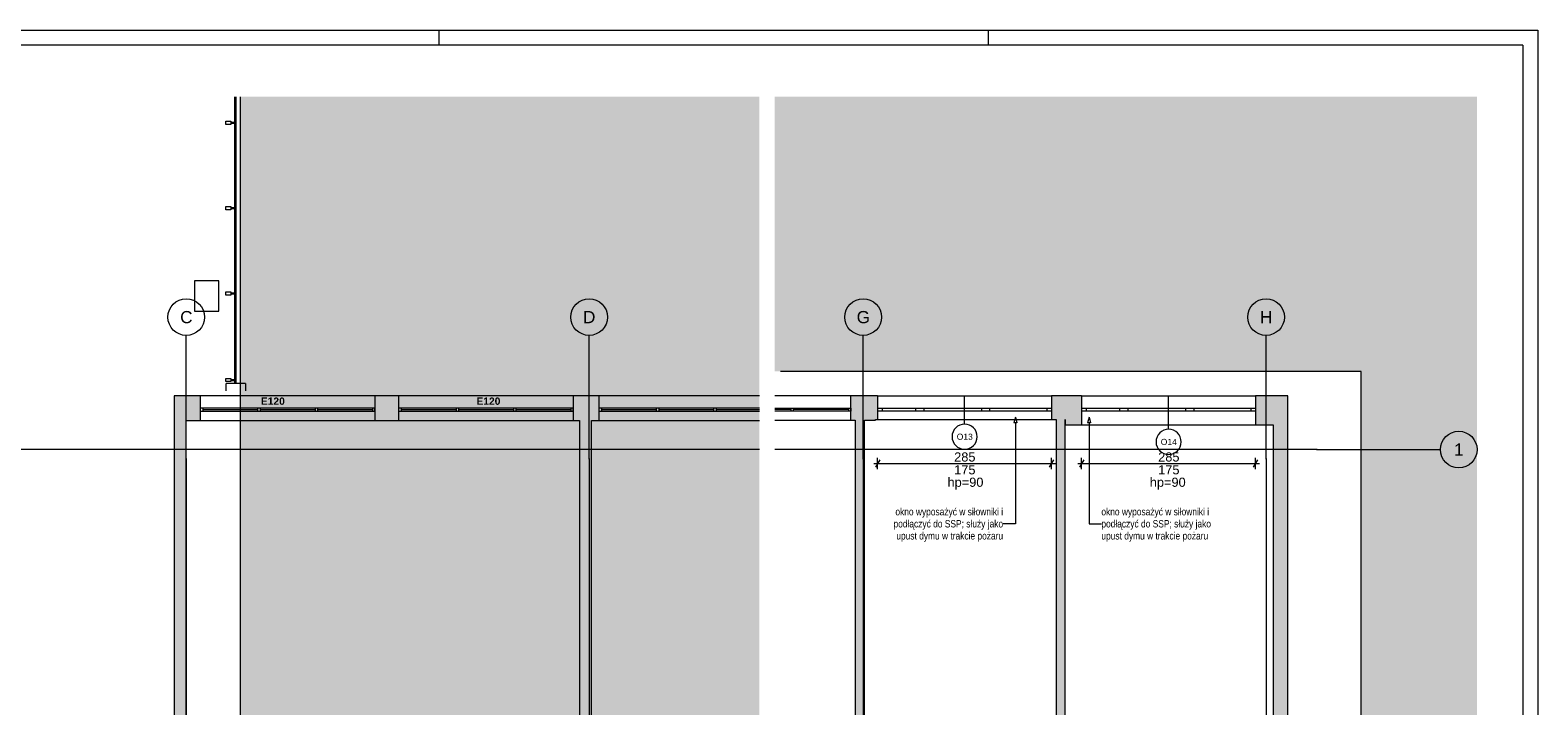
# Paper-space layout 'A-33 RZUT - PIĘTRO 3' of a CAD drawing. Header units: millimetres. Extents: x 0 to 800, y 0 to 550.
# Tile 14 of 14: x 306 to 800, y 329 to 550. Entities that reach past the tile are written whole.
import ezdxf
from ezdxf.xclip import XClip

# ---------------------------------------------------------------- set-up
doc = ezdxf.new("R2010")
doc.units = ezdxf.units.MM
doc.header["$MEASUREMENT"] = 0
doc.header["$XCLIPFRAME"] = 0
doc.linetypes.add('DASHDOTX2', pattern=[1000, 500, -250, 0, -250])
doc.linetypes.add('PRZERYWANA_DU_A', pattern=[550, 350, -200])
for name, color, linetype, lineweight in [('0_Nr_pióra__2', 8, 'Continuous', 13), ('A_Arkusz_Nr_pióra__1', 7, 'Continuous', 20), ('A_podkład_Nr_pióra__2', 8, 'Continuous', 13), ('A_wymiary_Nr_pióra__1', 7, 'Continuous', 20), ('A_wymiary_Nr_pióra__2', 8, 'Continuous', 13), ('A_ściany_Nr_pióra__1', 7, 'Continuous', 20), ('Okna Archicada_Nr_pióra__3', 252, 'Continuous', 13), ('Znaczniki okien Archicada_Nr_pióra__3', 252, 'Continuous', 13)]:
    doc.layers.add(name, color=color, linetype=linetype, lineweight=lineweight)
for name, color, linetype, lineweight, true_color in [('A_Arkusz_Nr_pióra__237', 7, 'Continuous', 5, 0x343434), ('A_opis_Nr_pióra__255', 7, 'Continuous', 15, 0x242424), ('A_opis_Nr_pióra__8', 7, 'Continuous', 13, 0x4c4c4c), ('A_osie_Nr_pióra__16', 7, 'Continuous', 5, 0x0f0f0f), ('A_osie_Nr_pióra__76', 7, 'Continuous', 5, 0x2d2d2d), ('A_ppoż proj_Nr_pióra__8', 7, 'Continuous', 13, 0x4c4c4c), ('A_ściany_Nr_pióra__19', 7, 'Continuous', 5, 0x191919), ('Okna Archicada_Nr_pióra__19', 7, 'Continuous', 5, 0x191919)]:
    doc.layers.add(name, color=color, linetype=linetype, lineweight=lineweight, true_color=true_color)
doc.layers.add('A_podrys', color=7, linetype='Continuous')
doc.layers.add('A_ściany', color=7, linetype='Continuous')
doc.styles.add('STYL_AUTOMATYCZNY_1', font='arial.ttf')
doc.styles.add('STYL_AUTOMATYCZNY_2', font='ARIALN.TTF')
doc.styles.add('STYL_AUTOMATYCZNY_3', font='arial.ttf')
doc.styles.add('STYL_AUTOMATYCZNY_5', font='arial.ttf')

# ---------------------------------------------------------------- blocks, each defined once
blk = doc.blocks.new('Rysunek_1_1', base_point=(-3193.41, -647.6))
at = {"linetype": 'Continuous', "lineweight": 0, "true_color": 0x484848}
blk.add_hatch(color=251, dxfattribs=at).paths.add_polyline_path([(544.97, 528.17), (374.97, 528.17), (374.97, 300.55), (544.97, 300.55)])
at = {"layer": 'A_ściany', "linetype": 'Continuous', "lineweight": 0, "true_color": 0x000000}
for points in [[(357.17, 296.11), (357.17, 422.07), (353.18, 430.17), (353.18, 292.05)], [(361.78, 422.07), (361.78, 430.17), (353.18, 430.17), (357.17, 422.07)], [(426.78, 422.07), (426.78, 430.17), (418.98, 430.17), (418.98, 422.07)], [(492.38, 422.07), (492.38, 430.17), (483.98, 430.17), (483.98, 422.07)], [(489.97, 296.11), (489.97, 422.07), (485.98, 422.07), (485.98, 296.11)]]:
    blk.add_hatch(color=18, dxfattribs=at).paths.add_polyline_path(points)
at = {"layer": '0_Nr_pióra__2', "color": 8, "linetype": 'PRZERYWANA_DU_A', "lineweight": 13, "ltscale": 2, "flags": 128}
blk.add_lwpolyline([(544.97, 300.55), (374.97, 300.55), (374.97, 528.17)], dxfattribs=at)
at = {"layer": 'A_osie_Nr_pióra__16', "color": 250, "linetype": 'DASHDOTX2', "lineweight": 5, "ltscale": 2, "true_color": 0x0f0f0f}
for p, q in [((357.18, 409.46), (357.18, 449.96)), ((489.18, 409.46), (489.18, 449.96)), ((544.97, 412.55), (96.57, 412.55)), ((357.18, 409.46), (357.18, 110.55)), ((489.18, 409.46), (489.18, 110.55))]:
    blk.add_line(p, q, dxfattribs=at)
for p in [(357.18, 409.46), (357.18, 409.46), (489.18, 409.46), (489.18, 409.46)]:
    blk.add_point(p, dxfattribs=at)
at = {"layer": 'A_osie_Nr_pióra__76', "color": 250, "linetype": 'Continuous', "lineweight": 5, "ltscale": 2, "true_color": 0x2d2d2d}
for centre in [(357.18, 455.96), (489.18, 455.96)]:
    blk.add_circle(centre, 6, dxfattribs=at)
at = {"layer": 'A_podkład_Nr_pióra__2', "color": 8, "linetype": 'Continuous', "lineweight": 13, "ltscale": 2}
for p, q in [((373.05, 528.17), (373.05, 434.2)), ((373.56, 434.2), (373.56, 528.17)), ((370.17, 519.13), (370.17, 520.16)), ((370.17, 520.16), (371.82, 520.16)), ((371.82, 519.13), (370.17, 519.13)), ((371.82, 520.16), (371.82, 519.13)), ((371.82, 519.85), (373.05, 519.85)), ((373.05, 519.44), (371.82, 519.44)), ((373.46, 520.16), (373.05, 520.16)), ((373.05, 519.13), (373.46, 519.13)), ((373.46, 519.13), (373.46, 520.16)), ((370.17, 491.16), (370.17, 492.19)), ((370.17, 492.19), (371.82, 492.19)), ((371.82, 491.16), (370.17, 491.16)), ((371.82, 492.19), (371.82, 491.16)), ((371.82, 491.88), (373.05, 491.88)), ((373.05, 491.47), (371.82, 491.47)), ((373.46, 492.19), (373.05, 492.19)), ((373.05, 491.16), (373.46, 491.16)), ((373.46, 491.16), (373.46, 492.19)), ((367.86, 467.9), (359.86, 467.9)), ((359.86, 467.9), (359.86, 457.9)), ((367.86, 457.9), (367.86, 467.9)), ((370.17, 463.2), (370.17, 464.23)), ((370.17, 464.23), (371.82, 464.23)), ((371.82, 463.2), (370.17, 463.2)), ((371.82, 464.23), (371.82, 463.2)), ((371.82, 463.92), (373.05, 463.92)), ((373.05, 463.51), (371.82, 463.51)), ((373.46, 464.23), (373.05, 464.23)), ((373.05, 463.2), (373.46, 463.2)), ((373.46, 463.2), (373.46, 464.23)), ((359.86, 457.9), (367.86, 457.9)), ((370.17, 434.82), (370.17, 435.85)), ((370.17, 435.85), (371.82, 435.85)), ((371.82, 434.82), (370.17, 434.82)), ((371.82, 435.85), (371.82, 434.82)), ((371.82, 435.54), (373.05, 435.54)), ((373.05, 435.13), (371.82, 435.13)), ((373.46, 435.85), (373.05, 435.85)), ((373.05, 434.82), (373.46, 434.82)), ((373.46, 434.82), (373.46, 435.85)), ((370.26, 431.8), (370.26, 434.2)), ((376.56, 434.2), (370.26, 434.2)), ((376.56, 434.2), (376.56, 431.8))]:
    blk.add_line(p, q, dxfattribs=at)
at = {"layer": 'A_ściany_Nr_pióra__1', "color": 7, "linetype": 'Continuous', "lineweight": 20, "ltscale": 2}
for p, q in [((361.78, 430.17), (361.78, 422.07)), ((418.98, 430.17), (418.98, 422.07)), ((426.78, 430.17), (426.78, 422.07)), ((483.98, 430.17), (483.98, 422.07)), ((492.38, 430.17), (492.38, 422.07))]:
    blk.add_line(p, q, dxfattribs=at)
at = {"layer": 'A_ściany_Nr_pióra__1', "color": 7, "linetype": 'Continuous', "lineweight": 20, "ltscale": 2, "flags": 128}
for points in [[(353.18, 430.17), (353.18, 292.05)], [(361.78, 430.17), (353.18, 430.17)], [(426.78, 430.17), (418.98, 430.17)], [(492.38, 430.17), (483.98, 430.17)], [(357.17, 296.11), (357.17, 422.07)], [(357.17, 422.07), (361.78, 422.07)], [(418.98, 422.07), (426.78, 422.07)], [(483.98, 422.07), (485.98, 422.07)], [(485.98, 422.07), (485.98, 296.11)], [(489.97, 422.07), (492.38, 422.07)], [(489.97, 296.11), (489.97, 422.07)]]:
    blk.add_lwpolyline(points, dxfattribs=at)
at = {"layer": 'A_ściany_Nr_pióra__19', "color": 250, "linetype": 'Continuous', "lineweight": 5, "ltscale": 2, "true_color": 0x191919}
for p, q in [((418.98, 430.17), (361.78, 430.17)), ((483.98, 430.17), (426.78, 430.17)), ((544.97, 430.17), (492.38, 430.17)), ((361.78, 422.07), (418.98, 422.07)), ((426.78, 422.07), (483.98, 422.07)), ((492.38, 422.07), (544.97, 422.07))]:
    blk.add_line(p, q, dxfattribs=at)
at = {"layer": 'Okna Archicada_Nr_pióra__19', "color": 250, "linetype": 'Continuous', "lineweight": 5, "ltscale": 2, "true_color": 0x191919}
for p, q in [((418.98, 426.17), (361.78, 426.17)), ((361.78, 426.17), (361.78, 425.17)), ((361.78, 425.17), (418.98, 425.17)), ((362.58, 426.17), (362.58, 425.17)), ((362.58, 425.67), (380.58, 425.67)), ((380.58, 426.17), (380.58, 425.17)), ((381.38, 426.17), (381.38, 425.17)), ((381.38, 425.67), (399.38, 425.67)), ((399.38, 426.17), (399.38, 425.17)), ((400.18, 426.17), (400.18, 425.17)), ((400.18, 425.67), (418.18, 425.67)), ((418.18, 426.17), (418.18, 425.17)), ((418.98, 425.17), (418.98, 426.17)), ((483.98, 426.17), (426.78, 426.17)), ((426.78, 426.17), (426.78, 425.17)), ((426.78, 425.17), (483.98, 425.17)), ((427.58, 426.17), (427.58, 425.17)), ((427.58, 425.67), (445.58, 425.67)), ((445.58, 426.17), (445.58, 425.17)), ((446.38, 426.17), (446.38, 425.17)), ((446.38, 425.67), (464.38, 425.67)), ((464.38, 426.17), (464.38, 425.17)), ((465.18, 426.17), (465.18, 425.17)), ((465.18, 425.67), (483.18, 425.67)), ((483.18, 426.17), (483.18, 425.17)), ((483.98, 425.17), (483.98, 426.17)), ((544.97, 426.17), (492.38, 426.17)), ((492.38, 426.17), (492.38, 425.17)), ((492.38, 425.17), (544.97, 425.17)), ((493.18, 426.17), (493.18, 425.17)), ((493.18, 425.67), (511.18, 425.67)), ((511.18, 426.17), (511.18, 425.17)), ((511.98, 426.17), (511.98, 425.17)), ((511.98, 425.67), (529.98, 425.67)), ((529.98, 426.17), (529.98, 425.17)), ((530.78, 426.17), (530.78, 425.17)), ((530.78, 425.67), (544.97, 425.67))]:
    blk.add_line(p, q, dxfattribs=at)
at = {"layer": 'A_osie_Nr_pióra__76', "color": 250, "linetype": 'Continuous', "lineweight": 5, "true_color": 0x2d2d2d, "char_height": 4, "attachment_point": 1, "style": 'STYL_AUTOMATYCZNY_1'}
for s, insert in [('\\A1;{\\pql;\\pt0;\\fArial|b0|i0|c238|p0;\\W1.000000;C}', (355.2, 457.96)), ('\\A1;{\\pql;\\pt0;\\fArial|b0|i0|c238|p0;\\W1.000000;D}', (487.2, 457.96))]:
    blk.add_mtext(s, dxfattribs=dict(at, insert=insert))
at = {"layer": 'A_ppoż proj_Nr_pióra__8', "color": 251, "linetype": 'Continuous', "lineweight": 13, "true_color": 0x4c4c4c, "char_height": 2.4, "attachment_point": 5, "style": 'STYL_AUTOMATYCZNY_3'}
for insert in [(385.56, 428.4), (456.19, 428.4)]:
    blk.add_mtext('\\A1;{\\pqc;\\fArial|b1|i0|c238|p0;\\W1.000000;E\\fArial|b1|i0|c238|p0;\\W1.000000;12\\fArial|b1|i0|c238|p0;\\W1.000000;0}', dxfattribs=dict(at, insert=insert))
blk = doc.blocks.new('Rysunek_2_2', base_point=(-3499.63, -647.6))
at = {"linetype": 'Continuous', "lineweight": 0, "true_color": 0x484848}
blk.add_hatch(color=251, dxfattribs=at).paths.add_polyline_path([(780.1, 528.17), (549.97, 528.17), (549.97, 438.17), (742.1, 438.17), (742.1, 120.55), (549.97, 120.55), (549.97, 110.55), (780.1, 110.55)])
at = {"layer": 'A_ściany', "linetype": 'Continuous', "lineweight": 0, "true_color": 0x000000}
for points in [[(574.96, 430.17), (574.96, 422.17), (582.96, 422.17), (582.96, 430.17)], [(582.96, 422.37), (583.7, 422.37), (583.7, 430.17), (582.96, 430.17)], [(640.7, 430.17), (640.7, 422.37), (645.16, 422.37), (645.16, 430.17)], [(645.16, 420.67), (650.54, 420.67), (650.54, 430.17), (645.16, 430.17)], [(707.54, 430.17), (707.54, 420.67), (713.3, 420.67), (718.1, 430.17)], [(713.3, 420.67), (713.3, 296.57), (718.1, 296.57), (718.1, 430.17)], [(579.36, 296.57), (579.36, 422.17), (576.36, 422.17), (576.36, 296.57)], [(645.16, 296.57), (645.16, 422.37), (642.16, 422.37), (642.16, 296.57)]]:
    blk.add_hatch(color=18, dxfattribs=at).paths.add_polyline_path(points)
at = {"layer": '0_Nr_pióra__2', "color": 8, "linetype": 'PRZERYWANA_DU_A', "lineweight": 13, "ltscale": 2, "flags": 128}
blk.add_lwpolyline([(549.97, 120.55), (742.1, 120.55), (742.1, 438.17), (549.97, 438.17)], dxfattribs=at)
at = {"layer": 'A_opis_Nr_pióra__255', "color": 250, "linetype": 'Continuous', "lineweight": 15, "ltscale": 2, "true_color": 0x242424}
for p, q in [((628.83, 423.16), (628.33, 421.3)), ((629.33, 421.3), (628.33, 421.3)), ((628.83, 423.16), (629.33, 421.3)), ((628.83, 421.3), (628.83, 388.21)), ((652.97, 423.16), (652.47, 421.3)), ((653.47, 421.3), (652.47, 421.3)), ((652.97, 423.16), (653.47, 421.3)), ((652.97, 421.3), (652.97, 388.21)), ((628.83, 388.21), (624.81, 388.21)), ((652.97, 388.21), (657, 388.21))]:
    blk.add_line(p, q, dxfattribs=at)
at = {"layer": 'A_osie_Nr_pióra__16', "color": 250, "linetype": 'DASHDOTX2', "lineweight": 5, "ltscale": 2, "true_color": 0x0f0f0f}
for p, q in [((578.96, 409.46), (578.96, 449.96)), ((710.96, 409.46), (710.96, 449.96)), ((727.6, 412.55), (549.97, 412.55)), ((727.6, 412.55), (768.1, 412.55)), ((578.96, 409.46), (578.96, 110.55)), ((710.96, 409.46), (710.96, 110.55))]:
    blk.add_line(p, q, dxfattribs=at)
for p in [(727.6, 412.55), (727.6, 412.55), (578.96, 409.46), (578.96, 409.46), (710.96, 409.46), (710.96, 409.46)]:
    blk.add_point(p, dxfattribs=at)
at = {"layer": 'A_osie_Nr_pióra__76', "color": 250, "linetype": 'Continuous', "lineweight": 5, "ltscale": 2, "true_color": 0x2d2d2d}
for centre in [(578.96, 455.96), (710.96, 455.96), (774.1, 412.55)]:
    blk.add_circle(centre, 6, dxfattribs=at)
at = {"layer": 'A_wymiary_Nr_pióra__1', "color": 7, "linetype": 'Continuous', "lineweight": 20, "ltscale": 2}
for p, q in [((584.43, 409.23), (582.98, 406.73)), ((639.98, 406.73), (641.43, 409.23)), ((651.26, 409.23), (649.82, 406.73)), ((706.82, 406.73), (708.26, 409.23))]:
    blk.add_line(p, q, dxfattribs=at)
at = {"layer": 'A_wymiary_Nr_pióra__2', "color": 8, "linetype": 'Continuous', "lineweight": 13, "ltscale": 2}
for p, q in [((582.48, 407.98), (583.7, 407.98)), ((583.7, 406.1), (583.7, 409.85)), ((583.7, 407.98), (640.7, 407.98)), ((640.7, 406.1), (640.7, 409.85)), ((640.7, 407.98), (641.93, 407.98)), ((649.32, 407.98), (650.54, 407.98)), ((650.54, 406.1), (650.54, 409.85)), ((650.54, 407.98), (707.54, 407.98)), ((707.54, 406.1), (707.54, 409.85)), ((707.54, 407.98), (708.76, 407.98))]:
    blk.add_line(p, q, dxfattribs=at)
at = {"layer": 'A_ściany_Nr_pióra__1', "color": 7, "linetype": 'Continuous', "lineweight": 20, "ltscale": 2}
for p, q in [((574.96, 422.17), (574.96, 430.17)), ((583.7, 430.17), (583.7, 426.17)), ((640.7, 430.17), (640.7, 426.17)), ((650.54, 430.17), (650.54, 426.17)), ((707.54, 430.17), (707.54, 426.17)), ((583.7, 426.17), (583.7, 425.17)), ((583.7, 425.17), (583.7, 422.37)), ((640.7, 426.17), (640.7, 425.17)), ((640.7, 425.17), (640.7, 422.37)), ((650.54, 426.17), (650.54, 425.17)), ((650.54, 425.17), (650.54, 420.67)), ((707.54, 426.17), (707.54, 425.17)), ((707.54, 425.17), (707.54, 420.67))]:
    blk.add_line(p, q, dxfattribs=at)
at = {"layer": 'A_ściany_Nr_pióra__1', "color": 7, "linetype": 'Continuous', "lineweight": 20, "ltscale": 2, "flags": 128}
for points in [[(582.96, 430.17), (574.96, 430.17)], [(583.7, 430.17), (582.96, 430.17)], [(645.16, 430.17), (640.7, 430.17)], [(650.54, 430.17), (645.16, 430.17)], [(718.1, 430.17), (707.54, 430.17)], [(718.1, 296.57), (718.1, 430.17)], [(574.96, 422.17), (576.36, 422.17)], [(576.36, 422.17), (576.36, 296.57)], [(579.36, 422.17), (582.96, 422.17)], [(579.36, 296.57), (579.36, 422.17)], [(582.96, 422.17), (582.96, 422.37)], [(582.96, 422.37), (583.7, 422.37)], [(640.7, 422.37), (642.16, 422.37)], [(642.16, 422.37), (642.16, 296.57)], [(645.16, 422.37), (645.16, 420.67)], [(645.16, 296.57), (645.16, 422.37)], [(645.16, 420.67), (650.54, 420.67)], [(707.54, 420.67), (713.3, 420.67)], [(713.3, 420.67), (713.3, 296.57)]]:
    blk.add_lwpolyline(points, dxfattribs=at)
at = {"layer": 'A_ściany_Nr_pióra__19', "color": 250, "linetype": 'Continuous', "lineweight": 5, "ltscale": 2, "true_color": 0x191919}
for p, q in [((574.96, 430.17), (549.97, 430.17)), ((549.97, 422.17), (574.96, 422.17))]:
    blk.add_line(p, q, dxfattribs=at)
at = {"layer": 'Okna Archicada_Nr_pióra__19', "color": 250, "linetype": 'Continuous', "lineweight": 5, "ltscale": 2, "true_color": 0x191919}
for p, q in [((549.97, 426.17), (574.96, 426.17)), ((555.27, 425.67), (549.97, 425.67)), ((574.96, 425.17), (549.97, 425.17)), ((555.27, 426.17), (555.27, 425.17)), ((556.07, 426.17), (556.07, 425.17)), ((574.16, 425.67), (556.07, 425.67)), ((574.16, 426.17), (574.16, 425.17)), ((574.96, 426.17), (574.96, 425.17))]:
    blk.add_line(p, q, dxfattribs=at)
at = {"layer": 'Okna Archicada_Nr_pióra__3', "color": 252, "linetype": 'Continuous', "lineweight": 13, "ltscale": 2}
for p, q in [((583.7, 430.17), (640.7, 430.17)), ((583.7, 430.17), (583.7, 426.17)), ((640.7, 430.17), (640.7, 426.17)), ((650.54, 430.17), (707.54, 430.17)), ((650.54, 430.17), (650.54, 426.17)), ((707.54, 430.17), (707.54, 426.17)), ((583.7, 426.17), (585.2, 426.17)), ((583.7, 426.17), (583.7, 425.17)), ((583.7, 426.17), (583.7, 425.17)), ((585.2, 425.17), (583.7, 425.17)), ((583.7, 425.17), (583.7, 422.37)), ((585.2, 426.17), (585.2, 425.17)), ((585.2, 426.17), (596.2, 426.17)), ((596.2, 425.17), (585.2, 425.17)), ((596.2, 425.17), (596.2, 426.17)), ((596.2, 426.17), (597.5, 426.17)), ((597.5, 425.17), (596.2, 425.17)), ((597.5, 426.17), (598.8, 426.17)), ((598.8, 425.17), (597.5, 425.17)), ((598.8, 426.17), (598.8, 425.17)), ((598.8, 426.17), (617.8, 426.17)), ((617.8, 425.17), (598.8, 425.17)), ((617.8, 425.17), (617.8, 426.17)), ((617.8, 426.17), (619.1, 426.17)), ((619.1, 425.17), (617.8, 425.17)), ((619.1, 426.17), (620.4, 426.17)), ((620.4, 425.17), (619.1, 425.17)), ((620.4, 426.17), (620.4, 425.17)), ((620.4, 426.17), (639.2, 426.17)), ((639.2, 425.17), (620.4, 425.17)), ((639.2, 425.17), (639.2, 426.17)), ((639.2, 426.17), (640.7, 426.17)), ((640.7, 425.17), (639.2, 425.17)), ((640.7, 426.17), (640.7, 425.17)), ((640.7, 426.17), (640.7, 425.17)), ((640.7, 425.17), (640.7, 422.37)), ((650.54, 426.17), (652.04, 426.17)), ((650.54, 426.17), (650.54, 425.17)), ((650.54, 426.17), (650.54, 425.17)), ((652.04, 425.17), (650.54, 425.17)), ((650.54, 425.17), (650.54, 420.67)), ((652.04, 426.17), (652.04, 425.17)), ((652.04, 426.17), (663.04, 426.17)), ((663.04, 425.17), (652.04, 425.17)), ((663.04, 425.17), (663.04, 426.17)), ((663.04, 426.17), (664.34, 426.17)), ((664.34, 425.17), (663.04, 425.17)), ((664.34, 426.17), (665.64, 426.17)), ((665.64, 425.17), (664.34, 425.17)), ((665.64, 426.17), (665.64, 425.17)), ((665.64, 426.17), (684.64, 426.17)), ((684.64, 425.17), (665.64, 425.17)), ((684.64, 425.17), (684.64, 426.17)), ((684.64, 426.17), (685.94, 426.17)), ((685.94, 425.17), (684.64, 425.17)), ((685.94, 426.17), (687.24, 426.17)), ((687.24, 425.17), (685.94, 425.17)), ((687.24, 426.17), (687.24, 425.17)), ((687.24, 426.17), (706.04, 426.17)), ((706.04, 425.17), (687.24, 425.17)), ((706.04, 425.17), (706.04, 426.17)), ((706.04, 426.17), (707.54, 426.17)), ((707.54, 425.17), (706.04, 425.17)), ((707.54, 426.17), (707.54, 425.17)), ((707.54, 426.17), (707.54, 425.17)), ((707.54, 425.17), (707.54, 420.67)), ((583.7, 422.37), (640.7, 422.37)), ((650.54, 420.67), (707.54, 420.67))]:
    blk.add_line(p, q, dxfattribs=at)
at = {"layer": 'Znaczniki okien Archicada_Nr_pióra__3', "color": 252, "linetype": 'Continuous', "lineweight": 13, "ltscale": 2}
for p, q in [((612.2, 420.88), (612.2, 430.17)), ((679.04, 419.18), (679.04, 430.17))]:
    blk.add_line(p, q, dxfattribs=at)
for centre, start, end in [((612.2, 416.77), 0, 180), ((612.2, 416.77), 180, 0), ((679.04, 415.07), 0, 180), ((679.04, 415.07), 180, 0)]:
    blk.add_arc(centre, 4.12, start, end, dxfattribs=at)
at = {"layer": 'A_opis_Nr_pióra__8', "color": 251, "linetype": 'Continuous', "lineweight": 13, "true_color": 0x4c4c4c, "char_height": 2.4, "width": 36.3149, "line_spacing_factor": 0.987309, "style": 'STYL_AUTOMATYCZNY_2'}
for s, insert, attachment_point in [('\\A1;{\\pqr;\\fArial Narrow|b0|i0|c238|p0;\\W1.000000;okno wyposażyć w siłowniki i podłączyć do SSP; służy jako upust dymu w trakcie pożaru}', (624.81, 387.87), 6), ('\\A1;{\\pql;\\fArial Narrow|b0|i0|c238|p0;\\W1.000000;okno wyposażyć w siłowniki i podłączyć do SSP; służy jako upust dymu w trakcie pożaru}', (657, 387.87), 4)]:
    blk.add_mtext(s, dxfattribs=dict(at, insert=insert, attachment_point=attachment_point))
at = {"layer": 'A_osie_Nr_pióra__76', "color": 250, "linetype": 'Continuous', "lineweight": 5, "true_color": 0x2d2d2d, "char_height": 4, "attachment_point": 1, "style": 'STYL_AUTOMATYCZNY_1'}
for s, insert in [('\\A1;{\\pql;\\pt0;\\fArial|b0|i0|c238|p0;\\W1.000000;G}', (576.83, 457.96)), ('\\A1;{\\pql;\\pt0;\\fArial|b0|i0|c238|p0;\\W1.000000;H}', (708.98, 457.96)), ('\\A1;{\\pql;\\pt0;\\fArial|b0|i0|c238|p0;\\W1.000000;1}', (772.57, 414.55))]:
    blk.add_mtext(s, dxfattribs=dict(at, insert=insert))
at = {"layer": 'A_wymiary_Nr_pióra__1', "color": 7, "linetype": 'Continuous', "lineweight": 20, "char_height": 3, "width": 6.8645, "attachment_point": 7, "style": 'STYL_AUTOMATYCZNY_5'}
for s, insert in [('\\A1;{\\pql;\\fArial|b0|i0|c238|p0;\\W1.000000;285}', (608.77, 408.58)), ('\\A1;{\\pql;\\fArial|b0|i0|c238|p0;\\W1.000000;285}', (675.61, 408.58)), ('\\A1;{\\pql;\\fArial|b0|i0|c238|p0;\\W1.000000;175}', (608.77, 404.38)), ('\\A1;{\\pql;\\fArial|b0|i0|c238|p0;\\W1.000000;175}', (675.61, 404.38))]:
    blk.add_mtext(s, dxfattribs=dict(at, insert=insert))
at = {"layer": 'A_wymiary_Nr_pióra__1', "color": 7, "linetype": 'Continuous', "lineweight": 20, "char_height": 3, "attachment_point": 2, "style": 'STYL_AUTOMATYCZNY_5'}
for insert in [(612.48, 403.35), (678.74, 403.35)]:
    blk.add_mtext('\\A1;{\\pqc;\\fArial|b0|i0|c238|p0;\\W1.000000;hp=90}', dxfattribs=dict(at, insert=insert))
at = {"layer": 'Znaczniki okien Archicada_Nr_pióra__3', "color": 252, "linetype": 'Continuous', "lineweight": 13, "char_height": 2, "attachment_point": 7, "style": 'STYL_AUTOMATYCZNY_1'}
for s, insert in [('\\A1;{\\pql;\\pt2;\\fArial|b0|i0|c238|p0;\\W1.000000;O13}', (609.61, 415.73)), ('\\A1;{\\pql;\\pt2;\\fArial|b0|i0|c238|p0;\\W1.000000;O14}', (676.45, 414.03))]:
    blk.add_mtext(s, dxfattribs=dict(at, insert=insert))

psp = doc.layouts.new('A-33 RZUT - PIĘTRO 3')

# ---------------------------------------------------------------- linework, layer by layer
at = {"layer": 'A_Arkusz_Nr_pióra__1', "color": 7, "linetype": 'Continuous', "lineweight": 20}
for q in [(29.9, 545.1), (795.1, 4.9)]:
    psp.add_line((795.1, 545.1), q, dxfattribs=at)
at = {"layer": 'A_Arkusz_Nr_pióra__1', "color": 7, "linetype": 'Continuous', "lineweight": 20, "flags": 128}
psp.add_lwpolyline([(0, 550), (800, 550), (800, 0), (0, 0)], close=True, dxfattribs=at)
at = {"layer": 'A_Arkusz_Nr_pióra__237', "color": 250, "linetype": 'Continuous', "lineweight": 5, "true_color": 0x343434}
for p, q in [((440, 545.1), (440, 550)), ((620, 545.1), (620, 550))]:
    psp.add_line(p, q, dxfattribs=at)

# ---------------------------------------------------------------- block references
at = {"layer": 'A_podrys', "color": 37, "linetype": 'Continuous', "lineweight": 5, "true_color": 0x656532}
ref = psp.add_blockref('Rysunek_1_1', (-3193.41, -647.6), dxfattribs=at)
XClip(ref).set_block_clipping_path([(44.069637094, 110.5468323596), (544.9695795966, 528.1668323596)])
ref = psp.add_blockref('Rysunek_2_2', (-3499.63, -647.6), dxfattribs=at)
XClip(ref).set_block_clipping_path([(549.9695795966, 110.5468323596), (780.1, 528.1668323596)])

doc.saveas('drawing.dxf')
